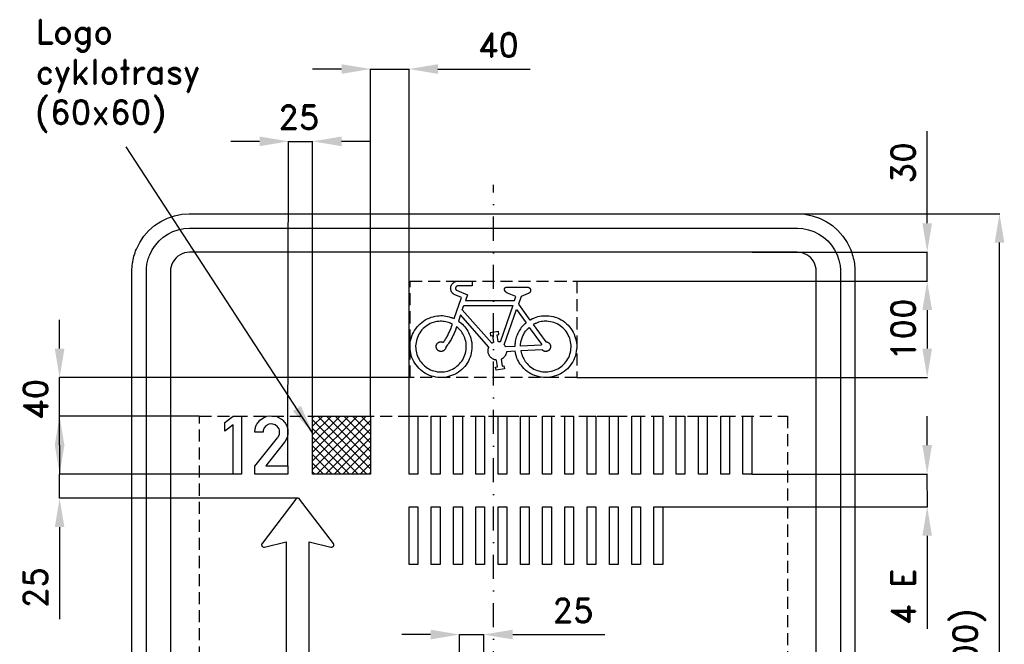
# Model space of a CAD drawing. Header units: millimetres. Extents: x -491 to 530, y -655 to 701.
# Tile 2 of 2: x -491 to 530, y 53 to 701. Entities that reach past the tile are written whole.
import ezdxf

# ---------------------------------------------------------------- set-up
doc = ezdxf.new("R2010")
doc.units = ezdxf.units.MM
doc.header["$LTSCALE"] = 5
doc.linetypes.add('ČERCHOVANÁX2', pattern=[2, 1, -0.5, 0, -0.5])
doc.linetypes.add('ČÁRKOVANÁX2', pattern=[1.5, 1, -0.5])
doc.layers.add('Kóty', color=2, linetype='Continuous')
doc.layers.add('Značka', color=7, linetype='Continuous')
doc.styles.get("Standard").update_dxf_attribs({"font": 'romand.shx', "height": 25})
doc.dimstyles.get("Standard").update_dxf_attribs({"dimtxt": 25, "dimasz": 30, "dimexe": 0.18, "dimexo": 0.0625, "dimgap": 12.5, "dimtad": 1, "dimdec": 0, "dimzin": 0, "dimdsep": 46, "dimtxsty": 'Standard', "dimcen": 0.09, "dimadec": 0, "dimazin": 0, "dimtfac": 1, "dimtdec": 0, "dimtofl": 0, "dimtmove": 0, "dimatfit": 3, "dimfxl": 1, "dimtolj": 1, "dimtzin": 0, "dimarcsym": 0})

# ---------------------------------------------------------------- blocks, each defined once
blk = doc.blocks.new('*D0')
at = {"layer": 'Defpoints', "color": 0, "transparency": 16777216}
for p in [(86.47, 430), (86.47, 330), (450, 330)]:
    blk.add_point(p, dxfattribs=at)
at = {"layer": 'Kóty', "color": 0, "lineweight": -2, "transparency": 16777216}
for p, q in [((86.5325, 430), (450.18, 430)), ((450, 400), (450, 360)), ((86.5325, 330), (450.18, 330))]:
    blk.add_line(p, q, dxfattribs=at)
at = {"layer": 'Kóty', "color": 0, "transparency": 16777216}
for points in [[(445, 400), (455, 400), (450, 430)], [(445, 360), (455, 360), (450, 330)]]:
    blk.add_solid(points, dxfattribs=at)
at = {"layer": 'Kóty', "color": 0, "transparency": 16777216, "insert": (425, 380), "char_height": 25, "attachment_point": 5, "rotation": 90}
blk.add_mtext('\\A1;100', dxfattribs=at)
blk = doc.blocks.new('*D2')
at = {"layer": 'Defpoints', "color": 0, "transparency": 16777216}
for p in [(160.1, 500), (525, 500), (278.7, -500)]:
    blk.add_point(p, dxfattribs=at)
at = {"layer": 'Kóty', "color": 0, "lineweight": -2, "transparency": 16777216}
for p, q in [((160.2, 500), (525.2, 500)), ((525, -470), (525, 470)), ((278.8, -500), (525.2, -500))]:
    blk.add_line(p, q, dxfattribs=at)
at = {"layer": 'Kóty', "color": 0, "transparency": 16777216}
for points in [[(520, 470), (530, 470), (525, 500)], [(520, -470), (530, -470), (525, -500)]]:
    blk.add_solid(points, dxfattribs=at)
at = {"layer": 'Kóty', "color": 0, "transparency": 16777216, "insert": (493.5, 0), "char_height": 25, "attachment_point": 5, "rotation": 90}
blk.add_mtext('\\A1;1000(700)', dxfattribs=at)
blk = doc.blocks.new('*D3')
at = {"layer": 'Defpoints', "color": 0, "transparency": 16777216}
for p in [(-87.5, 650), (-127.5, 290), (-87.5, 233.8)]:
    blk.add_point(p, dxfattribs=at)
at = {"layer": 'Kóty', "color": 0, "lineweight": -2, "transparency": 16777216}
for p, q in [((-157.5, 650), (-187.5, 650)), ((-127.5, 290.1), (-127.5, 650.2)), ((-87.5, 233.8), (-87.5, 650.2)), ((-57.5, 650), (38, 650))]:
    blk.add_line(p, q, dxfattribs=at)
at = {"layer": 'Kóty', "color": 0, "transparency": 16777216}
for points in [[(-157.5, 655), (-157.5, 645), (-127.5, 650)], [(-57.5, 655), (-57.5, 645), (-87.5, 650)]]:
    blk.add_solid(points, dxfattribs=at)
at = {"layer": 'Kóty', "color": 0, "transparency": 16777216, "insert": (5.2, 675), "char_height": 25, "attachment_point": 5}
blk.add_mtext('\\A1;40', dxfattribs=at)
blk = doc.blocks.new('*D8')
at = {"layer": 'Defpoints', "color": 0, "transparency": 16777216}
for p in [(-10, 63.5), (-35.1, -24.5), (-10, -72)]:
    blk.add_point(p, dxfattribs=at)
at = {"layer": 'Kóty', "color": 0, "lineweight": -2, "transparency": 16777216}
for p, q in [((-65.1, 63.5), (-95.1, 63.5)), ((-35.1, -24.4), (-35.1, 63.7)), ((-10, -71.9), (-10, 63.7)), ((20, 63.5), (115.5, 63.5))]:
    blk.add_line(p, q, dxfattribs=at)
at = {"layer": 'Kóty', "color": 0, "transparency": 16777216}
for points in [[(-65.1, 68.5), (-65.1, 58.5), (-35.1, 63.5)], [(20, 68.5), (20, 58.5), (-10, 63.5)]]:
    blk.add_solid(points, dxfattribs=at)
at = {"layer": 'Kóty', "color": 0, "transparency": 16777216, "insert": (82.7, 88.5), "char_height": 25, "attachment_point": 5}
blk.add_mtext('\\A1;25', dxfattribs=at)
blk = doc.blocks.new('*D9')
at = {"layer": 'Defpoints', "color": 0, "transparency": 16777216}
for p in [(-270, 230), (-450, 204.9), (-203.5, 204.9)]:
    blk.add_point(p, dxfattribs=at)
at = {"layer": 'Kóty', "color": 0, "lineweight": -2, "transparency": 16777216}
for p, q in [((-450, 260), (-450, 290)), ((-270, 230), (-450.2, 230)), ((-203.5, 204.9), (-450.2, 204.9)), ((-450, 174.9), (-450, 79.5))]:
    blk.add_line(p, q, dxfattribs=at)
at = {"layer": 'Kóty', "color": 0, "transparency": 16777216}
for points in [[(-455, 260), (-445, 260), (-450, 230)], [(-455, 174.9), (-445, 174.9), (-450, 204.9)]]:
    blk.add_solid(points, dxfattribs=at)
at = {"layer": 'Kóty', "color": 0, "transparency": 16777216, "insert": (-475, 112.2), "char_height": 25, "attachment_point": 5, "rotation": 90}
blk.add_mtext('\\A1;25', dxfattribs=at)

msp = doc.modelspace()

# ---------------------------------------------------------------- hatches: boundary and pattern name
at = {"layer": 'Značka'}
h = msp.add_hatch(dxfattribs=at)
h.set_pattern_fill('ANSI37', color=2, scale=2)
h.paths.add_polyline_path([(-187.5, 230), (-187.5, 290), (-127.5, 290), (-127.5, 230)])

# ---------------------------------------------------------------- linework, layer by layer
at = {"layer": 'Kóty'}
for p, q in [((450, 490), (450, 585.476)), ((-242.5, 575), (-272.5, 575)), ((-213.19, 238.56), (-212.5, 575.18)), ((-187.5, 290), (-187.5, 575.18)), ((-127.5, 575), (-157.5, 575)), ((268.356, 460), (450.18, 460)), ((86.532, 430), (450.18, 430)), ((450, 400), (450, 370)), ((-450, 360), (-450, 390)), ((-86.532, 330), (-450.18, 330)), ((-305.063, 290), (-450.18, 290)), ((-450, 260), (-450, 290)), ((450, 260), (450, 290)), ((-450, 260), (-450, 230)), ((267.999, 230), (450.18, 230)), ((175.624, 196.006), (450.18, 196.006)), ((450, 166.006), (450, 69.339))]:
    msp.add_line(p, q, dxfattribs=at)
for points in [[(-127.5, 650), (-87.5, 650)], [(-212.5, 575), (-187.5, 575)], [(-187.5, 272.82), (-380.867, 569.363)], [(450, 430), (450, 460)], [(-450.18, 290), (-450, 330)], [(-450, 204.94), (-450, 230)], [(450.18, 196.006), (450, 230)], [(-35.07, 63.544), (-10, 63.544)]]:
    msp.add_lwpolyline(points, dxfattribs=at)
for points in [[(-242.5, 580), (-242.5, 570), (-212.5, 575)], [(-157.5, 580), (-157.5, 570), (-187.5, 575)], [(445, 490), (455, 490), (450, 460)], [(445, 400), (455, 400), (450, 430)], [(-455, 360), (-445, 360), (-450, 330)], [(-208.074, 295.219), (-199.698, 300.681), (-187.5, 272.82)], [(-455, 260), (-445, 260), (-450, 290)], [(445, 260), (455, 260), (450, 230)], [(445, 166.006), (455, 166.006), (450, 196.006)]]:
    msp.add_solid(points, dxfattribs=at)
at = {"layer": 'Značka', "color": 6, "linetype": 'ČERCHOVANÁX2', "ltscale": 5}
msp.add_lwpolyline([(0, -530), (0, 530)], dxfattribs=at)
at = {"layer": 'Značka', "color": 3}
for points in [[(-375, -440), (-375, 440), (-375, 440.24), (-375, 440.47, -0.0322094), (-374.46, 448.22, -0.0354193), (-372.87, 455.83, -0.0362455), (-370.38, 463.2), (-366.88, 470.14), (-362.57, 476.6), (-357.43, 482.43), (-351.6, 487.58), (-345.14, 491.88), (-338.19, 495.36), (-330.83, 497.87), (-323.22, 499.48), (-315.47, 500), (-315.24, 500), (-315, 500), (315, 500), (315.24, 500), (315.47, 500), (323.22, 499.46), (330.83, 497.87), (338.2, 495.38), (345.14, 491.88), (351.6, 487.57), (357.43, 482.43), (362.58, 476.6), (366.88, 470.14), (370.36, 463.19, -0.0333751), (372.87, 455.83, -0.0341391), (374.48, 448.21, -0.0367871), (375, 440.47), (375, 440.24), (375, 440), (375, -440)], [(-360, -440), (-360, 440), (-360, 440.18), (-360, 440.35, -0.0321633), (-359.59, 446.16, -0.0354843), (-358.41, 451.87, -0.0363025), (-356.54, 457.4), (-353.91, 462.6), (-350.68, 467.45), (-346.82, 471.82), (-342.45, 475.68), (-337.6, 478.91), (-332.39, 481.52), (-326.87, 483.41), (-321.16, 484.61), (-315.35, 485), (-315.18, 485), (-315, 485), (315, 485), (315.18, 485), (315.35, 485), (321.16, 484.59), (326.87, 483.41), (332.4, 481.54), (337.6, 478.91), (342.45, 475.68), (346.82, 471.82), (350.68, 467.45), (353.91, 462.6), (356.52, 457.39), (358.41, 451.87, -0.0341804), (359.61, 446.16, -0.0366985), (360, 440.35), (360, 440.18), (360, 440), (360, -440)], [(335, -440), (335, 440), (335, 440.08), (335, 440.16, 0.0322852), (334.82, 442.74), (334.29, 445.28), (333.46, 447.73), (332.29, 450.05), (330.86, 452.2), (329.14, 454.14), (327.2, 455.86), (325.05, 457.29), (322.73, 458.45), (320.28, 459.29), (317.74, 459.83), (315.16, 460), (315.08, 460), (315, 460), (-315, 460), (-315.08, 460), (-315.16, 460), (-317.74, 459.82), (-320.28, 459.29), (-322.73, 458.46), (-325.05, 457.29), (-327.2, 455.86), (-329.14, 454.14), (-330.86, 452.2), (-332.29, 450.05), (-333.45, 447.73), (-334.29, 445.28), (-334.83, 442.74, 0.0367078), (-335, 440.16), (-335, 440.08), (-335, 440), (-335, -440)], [(35.81, 423.74), (35.97, 423.71), (36.12, 423.68), (36.15, 423.67), (36.18, 423.66), (36.31, 423.62), (36.43, 423.58), (36.57, 423.52), (36.72, 423.46), (36.86, 423.38), (37, 423.3), (37.13, 423.21), (37.26, 423.12), (37.42, 423), (37.56, 422.87), (37.7, 422.73), (37.83, 422.58), (37.96, 422.42), (38.07, 422.25), (38.17, 422.08), (38.26, 421.9), (38.34, 421.72), (38.42, 421.54), (38.48, 421.35), (38.52, 421.15), (38.56, 420.96), (38.58, 420.76), (38.59, 420.56, -0.0136225), (38.59, 420.36), (38.57, 420.09), (38.53, 419.83), (38.46, 419.56), (38.37, 419.31), (38.26, 419.06), (38.13, 418.81), (37.99, 418.58), (37.83, 418.36), (37.69, 418.19), (37.55, 418.02), (37.4, 417.86), (37.23, 417.72), (37.06, 417.58), (36.89, 417.46), (36.74, 417.37), (36.59, 417.29), (36.55, 417.27), (36.51, 417.25), (36.31, 417.16), (36.11, 417.07), (28.74, 414.26), (25.95, 406.27), (37.92, 389.7), (38, 389.75), (38.08, 389.79), (38.4, 389.96), (38.72, 390.14), (39.11, 390.35), (39.52, 390.57), (39.92, 390.78), (40.32, 390.98), (40.73, 391.18), (41.14, 391.38), (42.8, 392.1), (44.5, 392.72), (46.24, 393.23), (48, 393.64), (49.8, 393.95), (51.62, 394.14), (53.44, 394.22), (55.26, 394.2), (57.53, 394.08), (59.79, 393.8), (62.02, 393.36), (64.2, 392.73), (66.34, 391.96), (68.41, 391.02), (70.4, 389.92), (72.31, 388.69), (74.16, 387.37), (75.92, 385.92), (77.55, 384.35), (79.06, 382.65), (80.45, 380.85), (81.69, 378.95), (82.79, 376.96), (83.74, 374.89), (84.59, 372.78), (85.29, 370.62), (85.83, 368.42), (86.19, 366.17), (86.4, 363.91, -0.0207408), (86.43, 361.64, -0.0195894), (86.29, 359.37), (85.99, 357.12), (85.57, 354.88), (85, 352.68), (84.27, 350.53), (83.37, 348.44), (82.34, 346.42), (81.14, 344.49), (79.8, 342.65), (78.34, 340.91), (76.79, 339.25), (75.14, 337.7), (73.37, 336.27), (71.49, 335), (69.52, 333.85), (67.48, 332.86), (65.36, 332.02), (63.2, 331.34), (61, 330.77), (58.76, 330.35), (56.5, 330.1), (54.23, 330.03), (51.96, 330.11), (49.7, 330.37), (47.48, 330.8), (45.28, 331.39), (43.12, 332.09), (41.01, 332.93), (38.98, 333.93), (37.03, 335.09), (35.15, 336.38), (33.39, 337.82), (31.73, 339.37), (30.19, 341.04), (29, 342.44), (27.89, 343.89), (26.88, 345.41), (25.96, 346.99), (25.15, 348.61), (24.45, 350.28), (23.86, 351.99), (23.38, 353.74), (23.27, 354.18), (23.16, 354.62), (23.08, 354.97), (23.01, 355.33), (22.99, 355.42), (22.97, 355.51), (22.63, 357.29), (13.61, 356.84), (13.54, 356.34), (13.46, 355.84), (13.44, 355.74), (13.42, 355.64), (13.33, 355.25), (13.21, 354.87), (13.05, 354.39), (12.86, 353.92), (12.65, 353.47), (12.41, 353.02), (12.14, 352.59), (11.86, 352.17), (11.56, 351.76), (11.24, 351.37), (10.9, 350.99), (10.53, 350.64), (10.15, 350.31), (9.75, 350.01), (9.42, 349.78), (9.08, 349.57), (8.99, 349.52), (8.9, 349.48), (8.46, 349.24), (8.01, 349.01), (9.14, 341.98), (10.99, 342.28), (11.51, 338.99), (2.88, 337.6), (2.35, 340.89), (4.2, 341.19), (3.07, 348.22), (2.62, 348.28), (2.18, 348.36), (2.09, 348.38), (2, 348.39), (1.65, 348.47), (1.3, 348.57), (0.87, 348.71), (0.45, 348.87), (0.03, 349.05), (-0.37, 349.25), (-0.77, 349.48), (-1.15, 349.72), (-1.62, 350.04), (-2.07, 350.38), (-2.49, 350.75), (-2.9, 351.15), (-3.27, 351.57), (-3.62, 352.02), (-3.94, 352.49), (-4.23, 352.97), (-4.5, 353.47), (-4.74, 353.98), (-4.95, 354.5), (-5.13, 355.04), (-5.27, 355.59), (-5.38, 356.14), (-5.45, 356.7), (-5.49, 357.27), (-5.51, 357.72), (-5.51, 358.18), (-5.48, 358.63), (-5.43, 359.08), (-5.36, 359.53), (-5.26, 359.97), (-5.17, 360.32), (-5.06, 360.66), (-5.03, 360.74), (-5, 360.83), (-4.84, 361.25), (-4.67, 361.67), (-34.16, 394.98), (-36.32, 388.63), (-34.89, 387.56), (-34.82, 387.51), (-34.74, 387.46), (-34.46, 387.24), (-34.18, 387.02), (-33.83, 386.74), (-33.49, 386.46), (-32.15, 385.28), (-30.89, 384.02), (-29.71, 382.69), (-28.6, 381.29), (-27.57, 379.83), (-26.64, 378.3), (-25.8, 376.72), (-25.04, 375.09), (-24.19, 373.02), (-23.47, 370.91), (-22.92, 368.75), (-22.54, 366.54), (-22.3, 364.32, -0.0209839), (-22.25, 362.08, -0.0193702), (-22.36, 359.85), (-22.62, 357.63), (-22.98, 355.43), (-23.5, 353.26), (-24.17, 351.13), (-25.01, 349.06), (-25.99, 347.05), (-27.12, 345.12), (-28.39, 343.28), (-29.78, 341.53), (-31.26, 339.86), (-32.85, 338.29), (-34.55, 336.84), (-36.36, 335.52), (-38.25, 334.33), (-40.22, 333.29), (-42.27, 332.4), (-44.38, 331.65), (-46.52, 331.01), (-48.69, 330.52), (-50.9, 330.18), (-53.13, 330.02), (-55.37, 330.01), (-57.59, 330.18), (-59.8, 330.5), (-61.98, 330.98), (-64.14, 331.56), (-66.25, 332.29), (-68.3, 333.18), (-70.28, 334.22), (-72.18, 335.39), (-73.99, 336.71), (-75.69, 338.15), (-77.29, 339.71), (-78.81, 341.34), (-80.22, 343.08), (-81.49, 344.91), (-82.62, 346.84), (-83.62, 348.84), (-84.46, 350.91), (-85.14, 353.04), (-85.68, 355.21), (-86.1, 357.4), (-86.38, 359.62), (-86.49, 361.85, -0.0186702), (-86.43, 364.08), (-86.22, 366.31), (-85.83, 368.51), (-85.29, 370.67), (-84.6, 372.8), (-83.8, 374.89), (-82.87, 376.91), (-81.78, 378.87), (-80.55, 380.73), (-79.2, 382.51), (-77.71, 384.17), (-76.1, 385.72), (-74.39, 387.16), (-72.61, 388.51), (-70.75, 389.73), (-68.8, 390.81), (-66.77, 391.74), (-64.68, 392.54), (-62.53, 393.16), (-60.35, 393.64), (-58.14, 393.96), (-56.35, 394.15), (-54.56, 394.24), (-52.76, 394.23), (-50.97, 394.09), (-49.2, 393.86), (-47.46, 393.51), (-45.74, 393.05), (-44.05, 392.48), (-43.63, 392.33), (-43.21, 392.17), (-42.88, 392.05), (-42.55, 391.91), (-42.47, 391.88), (-42.38, 391.84), (-40.74, 391.15), (-33.26, 413.12), (-40.81, 416.2), (-41.11, 416.41), (-41.41, 416.62), (-41.47, 416.67), (-41.53, 416.71), (-41.76, 416.9), (-41.98, 417.1), (-42.24, 417.35), (-42.49, 417.63), (-42.72, 417.91), (-42.94, 418.21), (-43.15, 418.52), (-43.34, 418.83), (-43.56, 419.24), (-43.75, 419.66), (-43.92, 420.08), (-44.06, 420.52), (-44.17, 420.97), (-44.25, 421.43), (-44.3, 421.88), (-44.32, 422.34), (-44.33, 422.81), (-44.3, 423.27), (-44.25, 423.72), (-44.16, 424.18), (-44.05, 424.62), (-43.9, 425.06), (-43.73, 425.49), (-43.53, 425.91), (-43.32, 426.31), (-43.08, 426.71), (-42.82, 427.08), (-42.53, 427.44), (-42.22, 427.78), (-41.88, 428.1), (-41.53, 428.4), (-41.16, 428.68), (-40.86, 428.89), (-40.54, 429.08), (-40.22, 429.26), (-39.89, 429.42), (-39.55, 429.57), (-39.2, 429.69), (-38.85, 429.79), (-38.49, 429.87), (-38.4, 429.89), (-38.31, 429.91), (-38.24, 429.92), (-38.16, 429.94), (-38.15, 429.94), (-38.13, 429.94), (-37.76, 430), (-21.89, 430), (-21.89, 425), (-37.06, 425), (-37.18, 424.99), (-37.3, 424.97), (-37.32, 424.96), (-37.35, 424.96), (-37.44, 424.94), (-37.53, 424.91), (-37.65, 424.88), (-37.76, 424.83), (-37.87, 424.79), (-37.97, 424.73), (-38.08, 424.67), (-38.18, 424.61), (-38.3, 424.52), (-38.42, 424.43), (-38.53, 424.33), (-38.63, 424.23), (-38.73, 424.11), (-38.82, 423.99), (-38.9, 423.87), (-38.98, 423.74), (-39.05, 423.61), (-39.11, 423.47), (-39.16, 423.33), (-39.2, 423.19), (-39.24, 423.04), (-39.26, 422.89), (-39.27, 422.75), (-39.28, 422.6), (-39.28, 422.45), (-39.27, 422.3), (-39.25, 422.15), (-39.22, 422.01), (-39.18, 421.86), (-39.14, 421.72), (-39.08, 421.58), (-39.01, 421.45), (-38.96, 421.34), (-38.9, 421.24), (-38.83, 421.14), (-38.76, 421.04), (-38.69, 420.95), (-38.61, 420.86), (-38.54, 420.79), (-38.47, 420.73), (-38.45, 420.71), (-38.43, 420.7), (-38.34, 420.62), (-38.24, 420.55), (-27.01, 415.96), (-29.1, 409.81), (21.9, 409.81), (23.38, 414.05), (14.55, 417.7), (14.34, 417.8), (14.14, 417.9), (14.1, 417.92), (14.06, 417.94), (13.9, 418.03), (13.74, 418.12), (13.56, 418.25), (13.37, 418.38), (13.2, 418.53), (13.03, 418.68), (12.86, 418.84), (12.7, 419), (12.51, 419.21), (12.33, 419.43), (12.16, 419.66), (12, 419.91), (11.87, 420.16), (11.75, 420.42), (11.66, 420.68), (11.59, 420.96), (11.55, 421.11), (11.52, 421.26), (11.51, 421.42), (11.5, 421.57), (11.5, 421.73), (11.51, 421.88), (11.53, 422.03), (11.57, 422.18), (11.61, 422.33), (11.67, 422.48), (11.74, 422.61), (11.81, 422.75), (11.9, 422.88), (12, 423), (12.1, 423.11), (12.22, 423.22), (12.31, 423.3), (12.41, 423.38), (12.51, 423.45), (12.62, 423.51), (12.73, 423.57), (12.85, 423.62), (12.96, 423.66), (13.08, 423.69), (13.11, 423.7), (13.14, 423.71), (13.17, 423.71), (13.2, 423.72), (13.23, 423.73), (13.26, 423.73), (13.29, 423.74), (13.32, 423.74), (35.81, 423.74)], [(-49.4, 361.61), (-49.44, 361.33), (-49.49, 361.05), (-49.5, 360.99), (-49.52, 360.94), (-49.57, 360.72), (-49.64, 360.5), (-49.74, 360.24), (-49.86, 359.98), (-49.99, 359.72), (-50.13, 359.48), (-50.3, 359.25), (-50.47, 359.02), (-50.7, 358.75), (-50.95, 358.49), (-51.21, 358.26), (-51.5, 358.04), (-51.79, 357.85), (-52.11, 357.68), (-52.43, 357.54), (-52.77, 357.42), (-53.11, 357.31), (-53.45, 357.23), (-53.8, 357.17), (-54.16, 357.15), (-54.51, 357.14), (-54.87, 357.17), (-55.22, 357.22), (-55.56, 357.3), (-55.91, 357.39), (-56.24, 357.51), (-56.57, 357.65), (-56.88, 357.82), (-57.18, 358.01), (-57.47, 358.22), (-57.73, 358.45), (-57.99, 358.71), (-58.22, 358.97), (-58.44, 359.25), (-58.64, 359.54), (-58.81, 359.85), (-58.97, 360.18), (-59.09, 360.51), (-59.19, 360.85), (-59.27, 361.19), (-59.33, 361.54), (-59.36, 361.9), (-59.37, 362.25), (-59.35, 362.61), (-59.31, 362.96), (-59.23, 363.31), (-59.14, 363.65), (-59.01, 363.98), (-58.88, 364.31), (-58.71, 364.63), (-58.53, 364.93), (-58.32, 365.22), (-58.09, 365.49), (-57.85, 365.75), (-57.58, 365.98), (-57.3, 366.2), (-57, 366.4), (-56.7, 366.58), (-56.38, 366.73), (-56.05, 366.86), (-55.71, 366.97), (-55.37, 367.05), (-55.01, 367.11), (-54.66, 367.14), (-54.37, 367.15), (-54.09, 367.15), (-53.8, 367.13), (-53.52, 367.09), (-53.24, 367.03), (-52.97, 366.96), (-52.75, 366.89), (-52.54, 366.81), (-52.49, 366.78), (-52.44, 366.76), (-52.18, 366.64), (-51.93, 366.51), (-51.31, 367.38), (-50.7, 368.25), (-50.58, 368.43), (-50.46, 368.61), (-49.98, 369.32), (-49.52, 370.03), (-48.96, 370.94), (-48.41, 371.86), (-47.89, 372.78), (-47.38, 373.72), (-46.89, 374.67), (-46.41, 375.63), (-45.95, 376.59), (-45.5, 377.56), (-45.07, 378.54), (-44.66, 379.52), (-44.28, 380.52), (-43.91, 381.52), (-43.63, 382.32), (-43.37, 383.14), (-43.31, 383.34), (-43.24, 383.54), (-42.93, 384.56), (-42.64, 385.59), (-43.96, 386.18), (-44.02, 386.21), (-44.09, 386.24), (-44.36, 386.36), (-44.62, 386.47), (-44.96, 386.61), (-45.3, 386.74), (-46.66, 387.22), (-48.06, 387.62), (-49.47, 387.94), (-50.9, 388.17), (-52.35, 388.32), (-53.8, 388.38), (-55.26, 388.36), (-56.71, 388.25), (-58.52, 388.05), (-60.3, 387.72), (-62.06, 387.27), (-63.78, 386.67), (-65.45, 385.96), (-67.07, 385.13), (-68.61, 384.18), (-70.09, 383.12), (-71.52, 382), (-72.87, 380.78), (-74.12, 379.47), (-75.27, 378.06), (-76.32, 376.58), (-77.25, 375.02), (-78.07, 373.4), (-78.78, 371.73), (-79.4, 370.02), (-79.91, 368.28), (-80.28, 366.5), (-80.52, 364.7), (-80.64, 362.89, 0.0204623), (-80.62, 361.07), (-80.46, 359.27), (-80.19, 357.47), (-79.82, 355.69), (-79.33, 353.94), (-78.72, 352.23), (-77.98, 350.58), (-77.12, 348.97), (-76.15, 347.44), (-75.07, 345.98), (-73.89, 344.6), (-72.64, 343.28), (-71.31, 342.05), (-69.89, 340.91), (-68.39, 339.89), (-66.82, 338.98), (-65.19, 338.18), (-63.5, 337.51), (-61.77, 336.95), (-60.02, 336.49), (-58.24, 336.14), (-56.43, 335.92), (-54.62, 335.84), (-52.8, 335.88), (-51, 336.07), (-49.21, 336.38), (-47.45, 336.82), (-45.71, 337.34), (-44.01, 337.98), (-42.36, 338.74), (-40.78, 339.63), (-39.25, 340.62), (-37.81, 341.72), (-36.46, 342.93), (-35.18, 344.23), (-33.98, 345.59), (-32.87, 347.02), (-31.86, 348.54), (-30.98, 350.13), (-30.21, 351.77), (-29.56, 353.46), (-29.04, 355.2), (-28.64, 356.97), (-28.33, 358.76), (-28.15, 360.56, 0.0204824), (-28.09, 362.38, 0.018598), (-28.17, 364.19), (-28.38, 365.99), (-28.72, 367.78), (-29.19, 369.53), (-29.77, 371.26), (-30.3, 372.62), (-30.9, 373.95), (-31.57, 375.24), (-32.33, 376.49), (-33.15, 377.69), (-34.05, 378.82), (-35.02, 379.89), (-36.05, 380.91), (-36.32, 381.16), (-36.58, 381.4), (-36.8, 381.59), (-37.02, 381.79), (-37.07, 381.83), (-37.13, 381.88), (-38.24, 382.81), (-38.61, 381.67), (-38.98, 380.52), (-39.06, 380.29), (-39.14, 380.07), (-39.46, 379.16), (-39.81, 378.26), (-40.25, 377.14), (-40.72, 376.03), (-41.21, 374.92), (-41.72, 373.83), (-42.26, 372.75), (-42.81, 371.68), (-43.38, 370.62), (-43.96, 369.56), (-44.57, 368.52), (-45.2, 367.49), (-45.85, 366.47), (-46.52, 365.47), (-47.07, 364.68), (-47.64, 363.9), (-47.78, 363.71), (-47.93, 363.52), (-48.66, 362.56), (-49.4, 361.61)], [(54.23, 367.12), (54.51, 367.11), (54.79, 367.1), (54.85, 367.09), (54.91, 367.09), (55.13, 367.06), (55.35, 367.02), (55.63, 366.95), (55.9, 366.87), (56.17, 366.77), (56.43, 366.66), (56.68, 366.53), (56.93, 366.38), (57.23, 366.19), (57.51, 365.98), (57.78, 365.75), (58.03, 365.49), (58.26, 365.22), (58.46, 364.93), (58.65, 364.63), (58.81, 364.31), (58.96, 363.99), (59.09, 363.66), (59.19, 363.32), (59.26, 362.97), (59.31, 362.62), (59.32, 362.26, -0.0192237), (59.32, 361.91), (59.29, 361.55), (59.24, 361.2), (59.16, 360.85), (59.06, 360.51), (58.94, 360.18), (58.79, 359.86), (58.61, 359.55), (58.42, 359.25), (58.2, 358.97), (57.97, 358.7), (57.72, 358.45), (57.45, 358.22), (57.17, 358), (56.87, 357.81), (56.56, 357.64), (56.23, 357.5), (55.9, 357.38), (55.56, 357.28), (55.21, 357.2), (54.86, 357.15), (54.51, 357.12), (54.15, 357.12), (53.8, 357.15), (53.45, 357.2), (53.1, 357.28), (52.83, 357.35), (52.55, 357.44), (52.29, 357.54), (52.03, 357.67), (51.78, 357.8), (51.54, 357.95), (51.36, 358.09), (51.18, 358.23), (51.14, 358.27), (51.1, 358.3), (50.89, 358.49), (50.69, 358.69), (28.49, 357.58), (28.8, 356.14), (29.16, 354.71), (29.24, 354.43), (29.33, 354.15), (29.7, 353.03), (30.12, 351.94), (30.72, 350.6), (31.4, 349.3), (32.16, 348.02), (33, 346.81), (33.92, 345.64), (34.89, 344.53), (36.16, 343.19), (37.52, 341.94), (38.97, 340.8), (40.5, 339.78), (42.1, 338.86), (43.77, 338.08), (45.5, 337.42), (47.26, 336.88), (49.05, 336.43), (50.86, 336.1), (52.7, 335.91), (54.54, 335.86), (56.38, 335.94), (58.21, 336.16), (60.02, 336.52), (61.8, 337), (63.55, 337.58), (65.26, 338.27), (66.92, 339.08), (68.5, 340.02), (70.02, 341.07), (71.45, 342.23), (72.79, 343.5), (74.04, 344.85), (75.22, 346.27), (76.3, 347.76), (77.27, 349.33), (78.11, 350.97), (78.84, 352.67), (79.43, 354.41), (79.89, 356.2), (80.23, 358.01), (80.47, 359.84), (80.59, 361.68, 0.0206608), (80.57, 363.52), (80.41, 365.36), (80.12, 367.18), (79.69, 368.97), (79.13, 370.73), (78.45, 372.44), (77.69, 374.12), (76.8, 375.74), (75.81, 377.29), (74.69, 378.76), (73.48, 380.15), (72.16, 381.44), (70.75, 382.63), (69.26, 383.71), (67.72, 384.72), (66.12, 385.62), (64.45, 386.4), (62.72, 387.05), (60.95, 387.58), (59.15, 387.96), (57.33, 388.22), (55.48, 388.36), (54, 388.4), (52.52, 388.37), (51.04, 388.25), (49.57, 388.03), (48.14, 387.73), (46.72, 387.33), (45.34, 386.84), (43.99, 386.26), (43.65, 386.11), (43.32, 385.96), (43.05, 385.83), (42.79, 385.7), (42.72, 385.66), (42.66, 385.63), (41.35, 384.95), (54.23, 367.12)], [(-247.44, 230), (-247.44, 238.02), (-223.97, 267.56), (-223.62, 267.99), (-223.29, 268.44), (-222.03, 271.11, 0.0944342), (-221.74, 274.05, 0.0921445), (-222.36, 276.71), (-223.88, 279.02), (-226.53, 281.1), (-229.76, 281.96), (-233.04, 281.54), (-235.92, 279.85), (-237.71, 277.77), (-238.68, 275.26), (-238.82, 274.34), (-238.9, 273.4), (-247.44, 273.4), (-247.42, 274.21), (-247.38, 275.01, -0.0594003), (-246.66, 278.62, -0.0580931), (-245.12, 281.98, -0.0720008), (-242.27, 285.67), (-238.5, 288.39), (-234.88, 289.88), (-230.99, 290.46), (-225.45, 289.82), (-220.42, 287.37, -0.0878051), (-216.39, 283.49, -0.0877021), (-213.93, 278.49, -0.0684778), (-213.16, 274.22, -0.0623858), (-213.53, 269.89, -0.0506819), (-214.47, 266.66), (-216.08, 263.76), (-216.4, 263.32), (-216.73, 262.89), (-236.23, 238.56), (-213.19, 238.56), (-213.19, 230), (-247.44, 230)], [(-191, -430), (-191, 159.76), (-168.51, 154.2), (-168.39, 154.17), (-168.28, 154.15), (-167.81, 154.13), (-167.34, 154.2), (-166.79, 154.41), (-166.31, 154.76), (-165.93, 155.21), (-165.67, 155.74), (-165.54, 156.31, 0.0632304), (-165.56, 156.91), (-165.68, 157.37), (-165.89, 157.79), (-165.96, 157.89), (-166.02, 157.98), (-201.09, 204.05), (-201.16, 204.14), (-201.23, 204.22), (-201.56, 204.52), (-201.93, 204.75), (-202.45, 204.94), (-203, 205), (-203.55, 204.94), (-204.07, 204.75), (-204.45, 204.52), (-204.77, 204.22), (-204.84, 204.14), (-204.91, 204.05), (-239.98, 157.98), (-240.04, 157.89), (-240.11, 157.79), (-240.32, 157.36), (-240.44, 156.91), (-240.46, 156.32), (-240.33, 155.74), (-240.07, 155.21), (-239.69, 154.76), (-239.21, 154.42), (-238.66, 154.2), (-238.19, 154.13), (-237.72, 154.15), (-237.61, 154.17), (-237.49, 154.2), (-215, 159.76)]]:
    msp.add_lwpolyline(points, format="xyb", dxfattribs=at)
at = {"layer": 'Značka', "color": 6, "linetype": 'ČÁRKOVANÁX2', "ltscale": 2.5}
for points in [[(-86.47, 330), (-86.47, 430), (86.47, 430), (86.47, 330), (-86.47, 330)], [(-305, -430), (-305, 290), (305, 290), (305, -430), (-305, -430)]]:
    msp.add_lwpolyline(points, dxfattribs=at)
at = {"layer": 'Značka', "color": 3}
for points in [[(-0.99, 373.51), (0.14, 366.48), (0.05, 366.44), (-0.03, 366.4), (-0.36, 366.24), (-0.68, 366.06), (-0.99, 365.88), (-1.3, 365.68), (-1.37, 365.63), (-1.45, 365.57), (-32.3, 400.42), (-30.81, 404.82), (20.16, 404.82), (6.93, 366.89), (6.84, 366.91), (6.75, 366.94), (6.38, 367.04), (6.01, 367.13), (5.64, 367.2), (5.26, 367.25), (5.17, 367.26), (5.07, 367.27), (3.94, 374.3), (5.79, 374.6), (5.26, 377.89), (-3.37, 376.5), (-2.84, 373.21), (-0.99, 373.51)], [(23.95, 400.51), (33.84, 386.82), (32.79, 385.89), (32.74, 385.84), (32.68, 385.8), (32.48, 385.61), (32.27, 385.42), (32.01, 385.18), (31.76, 384.94), (30.78, 383.94), (29.85, 382.9), (28.96, 381.82), (28.13, 380.69), (27.34, 379.53), (26.62, 378.33), (25.94, 377.09), (25.32, 375.83), (24.73, 374.55), (24.2, 373.25), (23.72, 371.93), (23.32, 370.58), (22.98, 369.22), (22.71, 367.85), (22.55, 366.74), (22.43, 365.63), (22.41, 365.35), (22.39, 365.07), (22.3, 363.67), (22.26, 362.27), (12.75, 361.8), (12.69, 361.92), (12.63, 362.04), (12.37, 362.53), (12.08, 363), (11.77, 363.45), (11.43, 363.88), (11.34, 363.98), (11.25, 364.09), (23.95, 400.51)], [(49.94, 364.52), (49.92, 364.48), (49.89, 364.44), (49.81, 364.27), (49.73, 364.09), (49.66, 363.91), (49.59, 363.73), (49.58, 363.69), (49.56, 363.64), (28.09, 362.57), (28.14, 363.67), (28.22, 364.78), (28.24, 365), (28.26, 365.22), (28.37, 366.1), (28.52, 366.98), (28.74, 368.06), (29.01, 369.14), (29.33, 370.21), (29.7, 371.26), (30.12, 372.29), (30.58, 373.31), (31.06, 374.31), (31.58, 375.3), (32.15, 376.26), (32.77, 377.19), (33.42, 378.09), (34.12, 378.95), (34.7, 379.62), (35.32, 380.25), (35.48, 380.41), (35.63, 380.56), (36.44, 381.33), (37.26, 382.08), (49.94, 364.52)], [(-269.98, 230), (-269.98, 280.89), (-278.5, 274.48), (-278.5, 283.59), (-269.89, 290.01), (-261.44, 290.01), (-261.44, 230), (-269.98, 230)], [(-87.5, 230), (-87.5, 289.994), (-78.406, 289.994), (-78.406, 230), (-87.5, 230)], [(-64.406, 230), (-64.406, 289.994), (-55.313, 289.994), (-55.313, 230), (-64.406, 230)], [(-41.313, 230), (-41.313, 289.994), (-32.219, 289.994), (-32.219, 230), (-41.313, 230)], [(-18.219, 230), (-18.219, 289.994), (-9.125, 289.994), (-9.125, 230), (-18.219, 230)], [(4.875, 230), (4.875, 289.994), (13.969, 289.994), (13.969, 230), (4.875, 230)], [(27.969, 230), (27.969, 289.994), (37.062, 289.994), (37.062, 230), (27.969, 230)], [(51.062, 230), (51.062, 289.994), (60.156, 289.994), (60.156, 230), (51.062, 230)], [(74.156, 230), (74.156, 289.994), (83.25, 289.994), (83.25, 230), (74.156, 230)], [(97.25, 230), (97.25, 289.994), (106.343, 289.994), (106.343, 230), (97.25, 230)], [(120.343, 230), (120.343, 289.994), (129.437, 289.994), (129.437, 230), (120.343, 230)], [(143.437, 230), (143.437, 289.994), (152.531, 289.994), (152.531, 230), (143.437, 230)], [(166.531, 230), (166.531, 289.994), (175.624, 289.994), (175.624, 230), (166.531, 230)], [(189.624, 230), (189.624, 289.994), (198.718, 289.994), (198.718, 230), (189.624, 230)], [(212.718, 230), (212.718, 289.994), (221.812, 289.994), (221.812, 230), (212.718, 230)], [(235.812, 230), (235.812, 289.994), (244.906, 289.994), (244.906, 230), (235.812, 230)], [(258.906, 230), (258.906, 289.994), (267.999, 289.994), (267.999, 230), (258.906, 230)], [(-87.5, 136), (-87.5, 195.994), (-78.406, 195.994), (-78.406, 136), (-87.5, 136)], [(-64.406, 136), (-64.406, 195.994), (-55.313, 195.994), (-55.313, 136), (-64.406, 136)], [(-41.313, 136), (-41.313, 195.994), (-32.219, 195.994), (-32.219, 136), (-41.313, 136)], [(-18.219, 136), (-18.219, 195.994), (-9.125, 195.994), (-9.125, 136), (-18.219, 136)], [(4.875, 136), (4.875, 195.994), (13.969, 195.994), (13.969, 136), (4.875, 136)], [(27.969, 136), (27.969, 195.994), (37.062, 195.994), (37.062, 136), (27.969, 136)], [(51.062, 136), (51.062, 195.994), (60.156, 195.994), (60.156, 136), (51.062, 136)], [(74.156, 136), (74.156, 195.994), (83.25, 195.994), (83.25, 136), (74.156, 136)], [(97.25, 136), (97.25, 195.994), (106.343, 195.994), (106.343, 136), (97.25, 136)], [(120.343, 136), (120.343, 195.994), (129.437, 195.994), (129.437, 136), (120.343, 136)], [(143.437, 136), (143.437, 195.994), (152.531, 195.994), (152.531, 136), (143.437, 136)], [(166.531, 136), (166.531, 195.994), (175.624, 195.994), (175.624, 136), (166.531, 136)], [(-215, 159.76), (-215, -430)]]:
    msp.add_lwpolyline(points, dxfattribs=at)
at = {"layer": 'Značka', "color": 5}
msp.add_lwpolyline([(-187.5, 230), (-187.5, 290), (-127.5, 290), (-127.5, 230), (-187.5, 230)], dxfattribs=at)

# ---------------------------------------------------------------- texts
at = {"layer": 'Kóty', "insert": (-474.867, 701.182), "char_height": 25, "attachment_point": 1}
msp.add_mtext_dynamic_manual_height_columns('Logo\\Pcyklotrasy (60x60)', width=144.38726, gutter_width=100, heights=[0], dxfattribs=at)
at = {"layer": 'Kóty', "insert": (-201.817, 600), "char_height": 25, "attachment_point": 5}
msp.add_mtext('\\A1;25', dxfattribs=at)
at = {"layer": 'Kóty', "char_height": 25, "attachment_point": 5, "rotation": 90}
for s, insert in [('\\A1;30', (425, 552.738)), ('\\A1;40', (-475, 307.331)), ('\\A1;4 E', (425, 102.673))]:
    msp.add_mtext(s, dxfattribs=dict(at, insert=insert))

# ---------------------------------------------------------------- dimensions: what is measured, and where the dimension line sits
at = {"layer": 'Kóty'}
for base, p1, p2, picture, middle in [((-87.5, 650), (-127.5, 290), (-87.5, 233.785), '*D3', (5.238, 675)), ((-10, 63.544), (-35.07, -24.49), (-10, -72), '*D8', (82.738, 88.544))]:
    dim = msp.add_linear_dim(base=base, p1=p1, p2=p2, dimstyle='Standard', dxfattribs=at)
    dim.commit()
    dim.dimension.update_dxf_attribs({"geometry": picture, "text_midpoint": middle})
dim = msp.add_linear_dim(base=(525, 500), p1=(278.743, -500), p2=(160.105, 500), angle=90, text='1000(700)', dimstyle='Standard', dxfattribs=at)
dim.commit()
dim.dimension.update_dxf_attribs({"geometry": '*D2', "text_midpoint": (493.452, 0)})
for base, p1, p2, picture, middle in [((450, 330), (86.47, 430), (86.47, 330), '*D0', (425, 380)), ((-450, 204.94), (-269.98, 230), (-203.46, 204.94), '*D9', (-475, 112.202))]:
    dim = msp.add_linear_dim(base=base, p1=p1, p2=p2, angle=90, dimstyle='Standard', dxfattribs=at)
    dim.commit()
    dim.dimension.update_dxf_attribs({"geometry": picture, "text_midpoint": middle})

doc.saveas('drawing.dxf')
